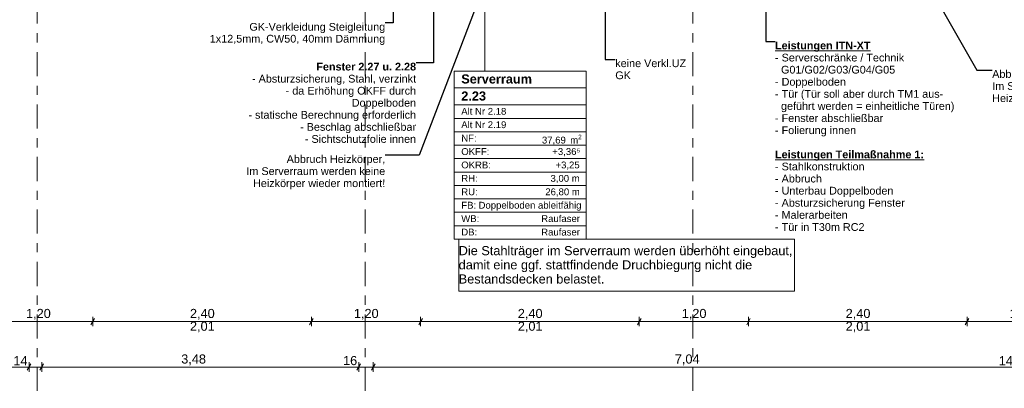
# Model space of a CAD drawing. Header units: metres. Extents: x -4 to 100, y -11 to 17.
# Tile 248 of 256: x 25.54 to 36.35, y -4.79 to -0.75. Entities that reach past the tile are written whole.
import ezdxf

# ---------------------------------------------------------------- set-up
doc = ezdxf.new("R2010")
doc.units = ezdxf.units.M
doc.header["$MEASUREMENT"] = 0
doc.linetypes.add('Strichlinie doppelt', pattern=[0.546806, 0.264583, -0.105833, 0.070556, -0.105833])
for name, color, linetype in [('152 - Bemaßung_ Beschriftung.Ausbau', 7, 'Continuous'), ('451 - Universal.Achsen Raster', 7, 'Continuous'), ('Neubau_152 - Bemaßung_ Beschriftung.Ausbau', 7, 'Continuous'), ('Neubau_401 - Zone.Raum_ Raumbegrenzung_ Whg.', 7, 'Continuous')]:
    doc.layers.add(name, color=color, linetype=linetype)
doc.styles.add('ERSTELLTER_STIL_1', font='txt')
doc.styles.add('ERSTELLTER_STIL_2', font='txt')
doc.dimstyles.new('ERSTELLTER_STIL__5', dxfattribs={"dimtxt": 0.1, "dimasz": 0.0532, "dimexe": 0.18, "dimexo": 0.0625, "dimgap": 0, "dimtad": 1, "dimtih": 1, "dimtoh": 1, "dimzin": 0, "dimdsep": 46, "dimtxsty": 'ERSTELLTER_STIL_2', "dimblk": 'ARROWHEAD_2', "dimblk1": 'ARROWHEAD_2', "dimblk2": 'ARROWHEAD_2', "dimcen": 0.09, "dimse1": 1, "dimse2": 1, "dimclrd": 7, "dimclre": 7, "dimclrt": 7, "dimazin": 0, "dimtfac": 1, "dimtdec": 4, "dimtmove": 0, "dimatfit": 3, "dimfxl": 1, "dimtolj": 1, "dimtzin": 0, "dimarcsym": 0})
doc.dimstyles.new('ERSTELLTER_STIL__8', dxfattribs={"dimtxt": 0.18, "dimasz": 0.03648, "dimexe": 0.18, "dimexo": 0.0625, "dimgap": 0, "dimtad": 0, "dimtih": 1, "dimtoh": 1, "dimdec": 4, "dimzin": 0, "dimdsep": 46, "dimcen": 0.09, "dimadec": 0, "dimazin": 0, "dimtfac": 1, "dimtdec": 4, "dimtmove": 0, "dimatfit": 3, "dimldrblk": 'ARROWHEAD_11', "dimfxl": 1, "dimtolj": 1, "dimtzin": 0, "dimarcsym": 0})

# ---------------------------------------------------------------- blocks, each defined once
blk = doc.blocks.new('ARROWHEAD_11')
at = {"color": 0, "linetype": 'Continuous', "lineweight": 0}
blk.add_line((0, 0), (-1, 0), dxfattribs=at)
at = {"color": 0, "linetype": 'Continuous', "lineweight": 0, "const_width": 0.25, "flags": 128}
blk.add_lwpolyline([(-0.125, 0, 1), (0.125, 0, 1)], format="xyb", close=True, dxfattribs=at)
blk = doc.blocks.new('*D455')
at = {"layer": '152 - Bemaßung_ Beschriftung.Ausbau', "color": 7, "linetype": 'Continuous', "lineweight": 5}
for p, q in [((22.76, -4.025), (22.72, -4.095)), ((22.74, -4.06), (25.14, -4.06)), ((25.16, -4.025), (25.12, -4.095)), ((25.14, -4.112), (25.14, -4.007)), ((25.14, -4.06), (26.34, -4.06))]:
    blk.add_line(p, q, dxfattribs=at)
at = {"layer": '152 - Bemaßung_ Beschriftung.Ausbau', "color": 7, "lineweight": 5, "char_height": 0.1, "attachment_point": 7, "style": 'ERSTELLTER_STIL_2'}
for s, insert in [('\\A1;{\\pql;\\fArial|b0|i0|c0|p38;2,40}', (23.807, -4.04)), ('\\A1;{\\pql;\\fArial|b0|i0|c0|p38;2,01}', (23.807, -4.18))]:
    blk.add_mtext(s, dxfattribs=dict(at, insert=insert))
blk = doc.blocks.new('ARROWHEAD_2')
at = {"color": 0, "linetype": 'Continuous', "lineweight": 0}
for p, q in [((0, 0), (-1, 0)), ((-0.38, -0.66), (0.38, 0.66))]:
    blk.add_line(p, q, dxfattribs=at)
blk = doc.blocks.new('*D456')
at = {"layer": '152 - Bemaßung_ Beschriftung.Ausbau', "color": 7, "linetype": 'Continuous', "lineweight": 5}
for p, q in [((25.16, -4.025), (25.12, -4.095)), ((25.14, -4.06), (26.34, -4.06)), ((26.36, -4.025), (26.32, -4.095)), ((26.34, -4.112), (26.34, -4.007)), ((26.34, -4.06), (28.74, -4.06))]:
    blk.add_line(p, q, dxfattribs=at)
at = {"layer": '152 - Bemaßung_ Beschriftung.Ausbau', "color": 7, "lineweight": 5, "insert": (25.607, -4.04), "char_height": 0.1, "attachment_point": 7, "style": 'ERSTELLTER_STIL_2'}
blk.add_mtext('\\A1;{\\pql;\\fArial|b0|i0|c0|p38;1,20}', dxfattribs=at)
blk = doc.blocks.new('*D457')
at = {"layer": '152 - Bemaßung_ Beschriftung.Ausbau', "color": 7, "linetype": 'Continuous', "lineweight": 5}
for p, q in [((26.36, -4.025), (26.32, -4.095)), ((26.34, -4.06), (28.74, -4.06)), ((28.76, -4.025), (28.72, -4.095)), ((28.74, -4.112), (28.74, -4.007)), ((28.74, -4.06), (29.94, -4.06))]:
    blk.add_line(p, q, dxfattribs=at)
at = {"layer": '152 - Bemaßung_ Beschriftung.Ausbau', "color": 7, "lineweight": 5, "char_height": 0.1, "attachment_point": 7, "style": 'ERSTELLTER_STIL_2'}
for s, insert in [('\\A1;{\\pql;\\fArial|b0|i0|c0|p38;2,40}', (27.407, -4.04)), ('\\A1;{\\pql;\\fArial|b0|i0|c0|p38;2,01}', (27.407, -4.18))]:
    blk.add_mtext(s, dxfattribs=dict(at, insert=insert))
blk = doc.blocks.new('*D458')
at = {"layer": '152 - Bemaßung_ Beschriftung.Ausbau', "color": 7, "linetype": 'Continuous', "lineweight": 5}
for p, q in [((28.76, -4.025), (28.72, -4.095)), ((28.74, -4.06), (29.94, -4.06)), ((29.96, -4.025), (29.92, -4.095)), ((29.94, -4.112), (29.94, -4.007)), ((29.94, -4.06), (32.34, -4.06))]:
    blk.add_line(p, q, dxfattribs=at)
at = {"layer": '152 - Bemaßung_ Beschriftung.Ausbau', "color": 7, "lineweight": 5, "insert": (29.207, -4.04), "char_height": 0.1, "attachment_point": 7, "style": 'ERSTELLTER_STIL_2'}
blk.add_mtext('\\A1;{\\pql;\\fArial|b0|i0|c0|p38;1,20}', dxfattribs=at)
blk = doc.blocks.new('*D459')
at = {"layer": '152 - Bemaßung_ Beschriftung.Ausbau', "color": 7, "linetype": 'Continuous', "lineweight": 5}
for p, q in [((29.96, -4.025), (29.92, -4.095)), ((29.94, -4.06), (32.34, -4.06)), ((32.36, -4.025), (32.32, -4.095)), ((32.34, -4.112), (32.34, -4.007)), ((32.34, -4.06), (33.54, -4.06))]:
    blk.add_line(p, q, dxfattribs=at)
at = {"layer": '152 - Bemaßung_ Beschriftung.Ausbau', "color": 7, "lineweight": 5, "char_height": 0.1, "attachment_point": 7, "style": 'ERSTELLTER_STIL_2'}
for s, insert in [('\\A1;{\\pql;\\fArial|b0|i0|c0|p38;2,40}', (31.007, -4.04)), ('\\A1;{\\pql;\\fArial|b0|i0|c0|p38;2,01}', (31.007, -4.18))]:
    blk.add_mtext(s, dxfattribs=dict(at, insert=insert))
blk = doc.blocks.new('*D460')
at = {"layer": '152 - Bemaßung_ Beschriftung.Ausbau', "color": 7, "linetype": 'Continuous', "lineweight": 5}
for p, q in [((32.36, -4.025), (32.32, -4.095)), ((32.34, -4.06), (33.54, -4.06)), ((33.56, -4.025), (33.52, -4.095)), ((33.54, -4.112), (33.54, -4.007)), ((33.54, -4.06), (35.94, -4.06))]:
    blk.add_line(p, q, dxfattribs=at)
at = {"layer": '152 - Bemaßung_ Beschriftung.Ausbau', "color": 7, "lineweight": 5, "insert": (32.807, -4.04), "char_height": 0.1, "attachment_point": 7, "style": 'ERSTELLTER_STIL_2'}
blk.add_mtext('\\A1;{\\pql;\\fArial|b0|i0|c0|p38;1,20}', dxfattribs=at)
blk = doc.blocks.new('*D461')
at = {"layer": '152 - Bemaßung_ Beschriftung.Ausbau', "color": 7, "linetype": 'Continuous', "lineweight": 5}
for p, q in [((33.56, -4.025), (33.52, -4.095)), ((33.54, -4.06), (35.94, -4.06)), ((35.96, -4.025), (35.92, -4.095)), ((35.94, -4.112), (35.94, -4.007)), ((35.94, -4.06), (37.14, -4.06))]:
    blk.add_line(p, q, dxfattribs=at)
at = {"layer": '152 - Bemaßung_ Beschriftung.Ausbau', "color": 7, "lineweight": 5, "char_height": 0.1, "attachment_point": 7, "style": 'ERSTELLTER_STIL_2'}
for s, insert in [('\\A1;{\\pql;\\fArial|b0|i0|c0|p38;2,40}', (34.607, -4.04)), ('\\A1;{\\pql;\\fArial|b0|i0|c0|p38;2,01}', (34.607, -4.18))]:
    blk.add_mtext(s, dxfattribs=dict(at, insert=insert))
blk = doc.blocks.new('*D462')
at = {"layer": '152 - Bemaßung_ Beschriftung.Ausbau', "color": 7, "linetype": 'Continuous', "lineweight": 5}
for p, q in [((35.96, -4.025), (35.92, -4.095)), ((35.94, -4.06), (37.14, -4.06)), ((37.16, -4.025), (37.12, -4.095)), ((37.14, -4.112), (37.14, -4.007)), ((37.14, -4.06), (39.54, -4.06))]:
    blk.add_line(p, q, dxfattribs=at)
at = {"layer": '152 - Bemaßung_ Beschriftung.Ausbau', "color": 7, "lineweight": 5, "insert": (36.407, -4.04), "char_height": 0.1, "attachment_point": 7, "style": 'ERSTELLTER_STIL_2'}
blk.add_mtext('\\A1;{\\pql;\\fArial|b0|i0|c0|p38;1,20}', dxfattribs=at)
blk = doc.blocks.new('*D491')
at = {"layer": '152 - Bemaßung_ Beschriftung.Ausbau', "color": 7, "linetype": 'Continuous', "lineweight": 5}
for p, q in [((22.22, -4.525), (22.18, -4.595)), ((22.2, -4.612), (22.2, -4.507)), ((25.66, -4.525), (25.62, -4.595)), ((25.64, -4.612), (25.64, -4.507)), ((22.04, -4.56), (22.2, -4.56)), ((22.2, -4.56), (25.64, -4.56)), ((25.64, -4.56), (25.78, -4.56))]:
    blk.add_line(p, q, dxfattribs=at)
at = {"layer": '152 - Bemaßung_ Beschriftung.Ausbau', "color": 7, "lineweight": 5, "char_height": 0.1, "attachment_point": 7, "style": 'ERSTELLTER_STIL_2'}
for s, insert in [('\\A1;{\\pql;\\fArial|b0|i0|c0|p38;3,44}', (23.711, -4.54)), ('\\A1;{\\pql;\\fArial|b0|i0|c0|p38;14}', (25.468, -4.54))]:
    blk.add_mtext(s, dxfattribs=dict(at, insert=insert))
blk = doc.blocks.new('*D492')
at = {"layer": '152 - Bemaßung_ Beschriftung.Ausbau', "color": 7, "linetype": 'Continuous', "lineweight": 5}
for p, q in [((25.66, -4.525), (25.62, -4.595)), ((25.8, -4.525), (25.76, -4.595)), ((25.78, -4.612), (25.78, -4.507)), ((25.64, -4.56), (25.78, -4.56)), ((25.78, -4.56), (29.26, -4.56))]:
    blk.add_line(p, q, dxfattribs=at)
blk = doc.blocks.new('*D493')
at = {"layer": '152 - Bemaßung_ Beschriftung.Ausbau', "color": 7, "linetype": 'Continuous', "lineweight": 5}
for p, q in [((25.8, -4.525), (25.76, -4.595)), ((29.28, -4.525), (29.24, -4.595)), ((29.26, -4.612), (29.26, -4.507)), ((25.78, -4.56), (29.26, -4.56)), ((29.26, -4.56), (29.42, -4.56))]:
    blk.add_line(p, q, dxfattribs=at)
at = {"layer": '152 - Bemaßung_ Beschriftung.Ausbau', "color": 7, "lineweight": 5, "char_height": 0.1, "attachment_point": 7, "style": 'ERSTELLTER_STIL_2'}
for s, insert in [('\\A1;{\\pql;\\fArial|b0|i0|c0|p38;3,48}', (27.311, -4.54)), ('\\A1;{\\pql;\\fArial|b0|i0|c0|p38;16}', (29.088, -4.54))]:
    blk.add_mtext(s, dxfattribs=dict(at, insert=insert))
blk = doc.blocks.new('*D494')
at = {"layer": '152 - Bemaßung_ Beschriftung.Ausbau', "color": 7, "linetype": 'Continuous', "lineweight": 5}
for p, q in [((29.28, -4.525), (29.24, -4.595)), ((29.44, -4.525), (29.4, -4.595)), ((29.42, -4.612), (29.42, -4.507)), ((29.26, -4.56), (29.42, -4.56)), ((29.42, -4.56), (36.46, -4.56))]:
    blk.add_line(p, q, dxfattribs=at)
blk = doc.blocks.new('*D495')
at = {"layer": '152 - Bemaßung_ Beschriftung.Ausbau', "color": 7, "linetype": 'Continuous', "lineweight": 5}
for p, q in [((29.44, -4.525), (29.4, -4.595)), ((36.48, -4.525), (36.44, -4.595)), ((36.46, -4.612), (36.46, -4.507)), ((29.42, -4.56), (36.46, -4.56)), ((36.46, -4.56), (36.6, -4.56))]:
    blk.add_line(p, q, dxfattribs=at)
at = {"layer": '152 - Bemaßung_ Beschriftung.Ausbau', "color": 7, "lineweight": 5, "char_height": 0.1, "attachment_point": 7, "style": 'ERSTELLTER_STIL_2'}
for s, insert in [('\\A1;{\\pql;\\fArial|b0|i0|c0|p38;7,04}', (32.731, -4.54)), ('\\A1;{\\pql;\\fArial|b0|i0|c0|p38;14}', (36.288, -4.54))]:
    blk.add_mtext(s, dxfattribs=dict(at, insert=insert))
blk = doc.blocks.new('*D533')
at = {"layer": '152 - Bemaßung_ Beschriftung.Ausbau', "color": 7, "linetype": 'Continuous', "lineweight": 5}
for p, q in [((22, -5.025), (21.96, -5.095)), ((21.98, -5.06), (22.28, -5.06)), ((22.3, -5.025), (22.26, -5.095)), ((22.28, -5.112), (22.28, -5.007)), ((22.28, -5.06), (25.58, -5.06))]:
    blk.add_line(p, q, dxfattribs=at)
at = {"layer": '152 - Bemaßung_ Beschriftung.Ausbau', "color": 7, "lineweight": 5, "insert": (22.054, -5.04), "char_height": 0.1, "attachment_point": 7, "style": 'ERSTELLTER_STIL_2'}
blk.add_mtext('\\A1;{\\pql;\\fArial|b0|i0|c0|p38;30}', dxfattribs=at)
blk = doc.blocks.new('*D534')
at = {"layer": '152 - Bemaßung_ Beschriftung.Ausbau', "color": 7, "linetype": 'Continuous', "lineweight": 5}
for p, q in [((22.3, -5.025), (22.26, -5.095)), ((22.28, -5.06), (25.58, -5.06)), ((25.6, -5.025), (25.56, -5.095)), ((25.58, -5.112), (25.58, -5.007)), ((25.58, -5.06), (25.88, -5.06))]:
    blk.add_line(p, q, dxfattribs=at)
at = {"layer": '152 - Bemaßung_ Beschriftung.Ausbau', "color": 7, "lineweight": 5, "insert": (23.797, -5.04), "char_height": 0.1, "attachment_point": 7, "style": 'ERSTELLTER_STIL_2'}
blk.add_mtext('\\A1;{\\pql;\\fArial|b0|i0|c0|p38;3,30}', dxfattribs=at)
blk = doc.blocks.new('*D535')
at = {"layer": '152 - Bemaßung_ Beschriftung.Ausbau', "color": 7, "linetype": 'Continuous', "lineweight": 5}
for p, q in [((25.6, -5.025), (25.56, -5.095)), ((25.58, -5.06), (25.88, -5.06)), ((25.9, -5.025), (25.86, -5.095)), ((25.88, -5.112), (25.88, -5.007)), ((25.88, -5.06), (29.18, -5.06))]:
    blk.add_line(p, q, dxfattribs=at)
at = {"layer": '152 - Bemaßung_ Beschriftung.Ausbau', "color": 7, "lineweight": 5, "insert": (25.654, -5.04), "char_height": 0.1, "attachment_point": 7, "style": 'ERSTELLTER_STIL_2'}
blk.add_mtext('\\A1;{\\pql;\\fArial|b0|i0|c0|p38;30}', dxfattribs=at)
blk = doc.blocks.new('*D536')
at = {"layer": '152 - Bemaßung_ Beschriftung.Ausbau', "color": 7, "linetype": 'Continuous', "lineweight": 5}
for p, q in [((25.9, -5.025), (25.86, -5.095)), ((25.88, -5.06), (29.18, -5.06)), ((29.2, -5.025), (29.16, -5.095)), ((29.18, -5.112), (29.18, -5.007)), ((29.18, -5.06), (29.48, -5.06))]:
    blk.add_line(p, q, dxfattribs=at)
at = {"layer": '152 - Bemaßung_ Beschriftung.Ausbau', "color": 7, "lineweight": 5, "insert": (27.397, -5.04), "char_height": 0.1, "attachment_point": 7, "style": 'ERSTELLTER_STIL_2'}
blk.add_mtext('\\A1;{\\pql;\\fArial|b0|i0|c0|p38;3,30}', dxfattribs=at)
blk = doc.blocks.new('*D537')
at = {"layer": '152 - Bemaßung_ Beschriftung.Ausbau', "color": 7, "linetype": 'Continuous', "lineweight": 5}
for p, q in [((29.2, -5.025), (29.16, -5.095)), ((29.18, -5.06), (29.48, -5.06)), ((29.5, -5.025), (29.46, -5.095)), ((29.48, -5.112), (29.48, -5.007)), ((29.48, -5.06), (32.78, -5.06))]:
    blk.add_line(p, q, dxfattribs=at)
at = {"layer": '152 - Bemaßung_ Beschriftung.Ausbau', "color": 7, "lineweight": 5, "insert": (29.254, -5.04), "char_height": 0.1, "attachment_point": 7, "style": 'ERSTELLTER_STIL_2'}
blk.add_mtext('\\A1;{\\pql;\\fArial|b0|i0|c0|p38;30}', dxfattribs=at)
blk = doc.blocks.new('*D538')
at = {"layer": '152 - Bemaßung_ Beschriftung.Ausbau', "color": 7, "linetype": 'Continuous', "lineweight": 5}
for p, q in [((29.5, -5.025), (29.46, -5.095)), ((29.48, -5.06), (32.78, -5.06)), ((32.8, -5.025), (32.76, -5.095)), ((32.78, -5.112), (32.78, -5.007)), ((32.78, -5.06), (33.08, -5.06))]:
    blk.add_line(p, q, dxfattribs=at)
at = {"layer": '152 - Bemaßung_ Beschriftung.Ausbau', "color": 7, "lineweight": 5, "insert": (30.997, -5.04), "char_height": 0.1, "attachment_point": 7, "style": 'ERSTELLTER_STIL_2'}
blk.add_mtext('\\A1;{\\pql;\\fArial|b0|i0|c0|p38;3,30}', dxfattribs=at)
blk = doc.blocks.new('*D539')
at = {"layer": '152 - Bemaßung_ Beschriftung.Ausbau', "color": 7, "linetype": 'Continuous', "lineweight": 5}
for p, q in [((32.8, -5.025), (32.76, -5.095)), ((32.78, -5.06), (33.08, -5.06)), ((33.1, -5.025), (33.06, -5.095)), ((33.08, -5.112), (33.08, -5.007)), ((33.08, -5.06), (36.38, -5.06))]:
    blk.add_line(p, q, dxfattribs=at)
at = {"layer": '152 - Bemaßung_ Beschriftung.Ausbau', "color": 7, "lineweight": 5, "insert": (32.854, -5.04), "char_height": 0.1, "attachment_point": 7, "style": 'ERSTELLTER_STIL_2'}
blk.add_mtext('\\A1;{\\pql;\\fArial|b0|i0|c0|p38;30}', dxfattribs=at)
blk = doc.blocks.new('*D540')
at = {"layer": '152 - Bemaßung_ Beschriftung.Ausbau', "color": 7, "linetype": 'Continuous', "lineweight": 5}
for p, q in [((33.1, -5.025), (33.06, -5.095)), ((33.08, -5.06), (36.38, -5.06)), ((36.4, -5.025), (36.36, -5.095)), ((36.38, -5.112), (36.38, -5.007)), ((36.38, -5.06), (36.68, -5.06))]:
    blk.add_line(p, q, dxfattribs=at)
at = {"layer": '152 - Bemaßung_ Beschriftung.Ausbau', "color": 7, "lineweight": 5, "insert": (34.597, -5.04), "char_height": 0.1, "attachment_point": 7, "style": 'ERSTELLTER_STIL_2'}
blk.add_mtext('\\A1;{\\pql;\\fArial|b0|i0|c0|p38;3,30}', dxfattribs=at)
blk = doc.blocks.new('*D562')
at = {"layer": '152 - Bemaßung_ Beschriftung.Ausbau', "color": 7, "linetype": 'Continuous', "lineweight": 5}
for p, q in [((-0.145, -6.025), (-0.185, -6.095)), ((-0.165, -6.112), (-0.165, -6.007)), ((62.405, -6.095), (62.445, -6.025)), ((62.425, -6.112), (62.425, -6.007)), ((-0.199, -6.06), (-0.165, -6.06)), ((-0.165, -6.06), (62.425, -6.06)), ((62.425, -6.06), (62.459, -6.06))]:
    blk.add_line(p, q, dxfattribs=at)
at = {"layer": '152 - Bemaßung_ Beschriftung.Ausbau', "color": 7, "lineweight": 5, "insert": (30.959, -6.04), "char_height": 0.1, "attachment_point": 7, "style": 'ERSTELLTER_STIL_2'}
blk.add_mtext('\\A1;{\\pql;\\fArial|b0|i0|c0|p38;62,59}', dxfattribs=at)
blk = doc.blocks.new('*D747')
at = {"layer": '152 - Bemaßung_ Beschriftung.Ausbau', "color": 7, "linetype": 'Continuous', "lineweight": 5}
for p, q in [((-0.165, -5.612), (-0.165, -5.507)), ((43.74, -5.612), (43.74, -5.507)), ((-0.199, -5.56), (-0.165, -5.56)), ((-0.145, -5.525), (-0.185, -5.595)), ((-0.165, -5.56), (43.74, -5.56)), ((43.76, -5.525), (43.72, -5.595)), ((43.74, -5.56), (43.89, -5.56))]:
    blk.add_line(p, q, dxfattribs=at)
at = {"layer": '152 - Bemaßung_ Beschriftung.Ausbau', "color": 7, "lineweight": 5, "char_height": 0.1, "attachment_point": 7, "style": 'ERSTELLTER_STIL_2'}
for s, insert in [('\\A1;{\\pql;\\fArial|b0|i0|c0|p38;43,90\\fArial|b0|i0|c0|p38;\\A1{\\H.66x;\\S5^  ;}}', (21.591, -5.559)), ('\\A1;{\\pql;\\fArial|b0|i0|c0|p38;15}', (43.74, -5.55))]:
    blk.add_mtext(s, dxfattribs=dict(at, insert=insert))

msp = doc.modelspace()

# ---------------------------------------------------------------- linework, layer by layer
at = {"layer": '451 - Universal.Achsen Raster', "color": 160, "linetype": 'Strichlinie doppelt', "lineweight": 9, "true_color": 0x3232ff}
for p, q in [((25.73, -10.585), (25.73, 16.355)), ((29.33, -10.585), (29.33, 16.355)), ((32.93, -10.585), (32.93, 16.355))]:
    msp.add_line(p, q, dxfattribs=at)
at = {"layer": 'Neubau_152 - Bemaßung_ Beschriftung.Ausbau', "color": 1, "linetype": 'Continuous', "lineweight": 13, "flags": 128}
msp.add_lwpolyline([(30.358, -3.155), (34.045, -3.155), (34.045, -3.726), (30.358, -3.726)], close=True, dxfattribs=at)
at = {"layer": 'Neubau_401 - Zone.Raum_ Raumbegrenzung_ Whg.', "color": 1, "linetype": 'Continuous', "lineweight": 9}
for p, q in [((30.645, -1.309), (30.645, 1.261)), ((31.759, -1.309), (30.308, -1.309)), ((30.308, -1.309), (30.308, -3.155)), ((30.308, -1.309), (31.759, -1.309)), ((30.308, -1.495), (30.308, -1.309)), ((31.759, -3.155), (31.759, -1.309)), ((31.759, -1.309), (31.759, -1.495)), ((31.759, -1.495), (30.308, -1.495)), ((30.308, -1.495), (31.759, -1.495)), ((30.308, -1.682), (30.308, -1.495)), ((31.759, -1.495), (31.759, -1.682)), ((31.759, -1.682), (30.308, -1.682)), ((30.308, -1.682), (31.759, -1.682)), ((30.308, -1.829), (30.308, -1.682)), ((31.759, -1.682), (31.759, -1.829)), ((31.759, -1.829), (30.308, -1.829)), ((30.308, -1.829), (31.759, -1.829)), ((30.308, -1.976), (30.308, -1.829)), ((31.759, -1.829), (31.759, -1.976)), ((31.759, -1.976), (30.308, -1.976)), ((30.308, -1.976), (31.759, -1.976)), ((30.308, -2.124), (30.308, -1.976)), ((31.759, -1.976), (31.759, -2.124)), ((31.759, -2.124), (30.308, -2.124)), ((30.308, -2.124), (31.759, -2.124)), ((30.308, -2.271), (30.308, -2.124)), ((31.759, -2.124), (31.759, -2.271)), ((31.759, -2.271), (30.308, -2.271)), ((30.308, -2.271), (31.759, -2.271)), ((30.308, -2.418), (30.308, -2.271)), ((31.759, -2.271), (31.759, -2.418)), ((31.759, -2.418), (30.308, -2.418)), ((30.308, -2.418), (31.759, -2.418)), ((30.308, -2.566), (30.308, -2.418)), ((31.759, -2.418), (31.759, -2.566)), ((31.759, -2.566), (30.308, -2.566)), ((30.308, -2.566), (31.759, -2.566)), ((30.308, -2.713), (30.308, -2.566)), ((31.759, -2.566), (31.759, -2.713)), ((31.759, -2.713), (30.308, -2.713)), ((30.308, -2.713), (31.759, -2.713)), ((30.308, -2.86), (30.308, -2.713)), ((31.759, -2.713), (31.759, -2.86)), ((31.759, -2.86), (30.308, -2.86)), ((30.308, -2.86), (31.759, -2.86)), ((30.308, -3.008), (30.308, -2.86)), ((31.759, -2.86), (31.759, -3.008)), ((31.759, -3.008), (30.308, -3.008)), ((30.308, -3.008), (31.759, -3.008)), ((30.308, -3.155), (30.308, -3.008)), ((31.759, -3.008), (31.759, -3.155)), ((30.308, -3.155), (31.759, -3.155)), ((31.759, -3.155), (30.308, -3.155))]:
    msp.add_line(p, q, dxfattribs=at)

# ---------------------------------------------------------------- texts
at = {"layer": '152 - Bemaßung_ Beschriftung.Ausbau', "color": 7, "linetype": 'Continuous', "lineweight": 9, "char_height": 0.085, "style": 'ERSTELLTER_STIL_2'}
for s, insert, attachment_point, line_spacing_factor in [('\\A1;{\\pqr;\\fArial|b0|i0|c0|p38;GK-Verkleidung Steigleitung\\P\\pqr;\\fArial|b0|i0|c0|p38;1x12,5mm, CW50, 40mm Dämmung}', (29.551, -0.781), 3, 0.921299), ('\\A1;{\\pql;\\fArial|b0|i0|c0|p38;Abbruch Heizkörper,\\P\\pql;\\fArial|b0|i0|c0|p38;Im Serverraum werden keine\\P\\pql;\\fArial|b0|i0|c0|p38;Heizkörper \\fArial|b0|i0|c0|p38;wieder \\fArial|b0|i0|c0|p38;montiert!}', (36.216, -1.299), 1, 0.936739), ('\\A1;{\\pqr;\\fArial|b0|i0|c0|p38;Abbruch Heizkörper,\\P\\pqr;\\fArial|b0|i0|c0|p38;Im Serverraum werden keine\\P\\pqr;\\fArial|b0|i0|c0|p38;Heizkörper \\fArial|b0|i0|c0|p38;wieder \\fArial|b0|i0|c0|p38;montiert!}', (29.551, -2.233), 3, 0.936739)]:
    msp.add_mtext(s, dxfattribs=dict(at, insert=insert, attachment_point=attachment_point, line_spacing_factor=line_spacing_factor))
at = {"layer": 'Neubau_152 - Bemaßung_ Beschriftung.Ausbau', "color": 1, "linetype": 'Continuous', "lineweight": 13}
for s, insert, char_height, attachment_point, line_spacing_factor, style in [('\\A1;{\\pql;\\fArial|b1|i0|c0|p38;\\L\\LLeistungen\\fArial|b1|i0|c0|p38; ITN\\fArial|b1|i0|c0|p38;-\\fArial|b1|i0|c0|p38;XT\\P\\pql;\\fArial|b0|i0|c0|p38;\\l\\l- Serverschränke / Technik\\P\\pql;\\fArial|b0|i0|c0|p38;  G01/G02/G03/G04/G05\\P\\pql;\\fArial|b0|i0|c0|p38;- Doppelboden\\P\\pql;\\fArial|b0|i0|c0|p38;- Tür (Tür soll aber durch TM1 aus-\\P\\pql;\\fArial|b0|i0|c0|p38;  \\fArial|b0|i0|c0|p38;geführt werden = einheitliche Türen)\\P\\pql;\\fArial|b0|i0|c0|p38;- \\fArial|b0|i0|c0|p38;Fenster \\fArial|b0|i0|c0|p38;abschließbar\\P\\pql;\\fArial|b0|i0|c0|p38;- Folierung innen\\P\\pql;\\fArial|b0|i0|c0|p38;\\P\\pql;\\fArial|b1|i0|c0|p38;\\L\\LLeistungen\\fArial|b1|i0|c0|p38; Teilmaßnahme 1:\\P\\pql;\\fArial|b0|i0|c0|p38;\\l\\l- Stahlkonstruktion\\P\\pql;\\fArial|b0|i0|c0|p38;- Abbruch\\P\\pql;\\fArial|b0|i0|c0|p38;- Unterbau Doppelboden\\P\\pql;\\fArial|b0|i0|c0|p38;- Absturzsicherung Fenster\\P\\pql;\\fArial|b0|i0|c0|p38;- Malerarbeiten\\P\\pql;\\fArial|b0|i0|c0|p38;- Tür in T30m RC2}', (33.831, -0.986), 0.085, 1, 0.937836, 'ERSTELLTER_STIL_1'), ('\\A1;{\\pql;\\fArial|b0|i0|c0|p38;keine \\fArial|b0|i0|c0|p38;Verkl.U\\fArial|b0|i0|c0|p38;Z\\P\\pql;\\fArial|b0|i0|c0|p38;GK}', (32.077, -1.181), 0.085, 1, 0.933036, 'ERSTELLTER_STIL_2'), ('\\A1;{\\pqr;\\fArial|b1|i0|c0|p38;Fenster 2.27 u. 2.28\\P\\pqr;\\fArial|b0|i0|c0|p38;- Absturzsicherung, Stahl, verzinkt\\P\\pqr;\\fArial|b0|i0|c0|p38;- da Erhöhung OKFF durch \\P\\pqr;\\fArial|b0|i0|c0|p38;  Doppelboden\\P\\pqr;\\fArial|b0|i0|c0|p38;- statische Berechnung erforderlich\\P\\pqr;\\fArial|b0|i0|c0|p38;- Beschlag abschließbar\\P\\pqr;\\fArial|b0|i0|c0|p38;- Sichtschutzfolie innen}', (29.89, -1.218), 0.085, 3, 0.934582, 'ERSTELLTER_STIL_1'), ('\\A1;{\\pql;\\fArial|b0|i0|c0|p38;Die Stahlträger im Serverraum werden überhöht eingebaut,\\P\\pql;\\fArial|b0|i0|c0|p38;damit eine ggf. stattfindende Druchbiegung nicht die\\P\\pql;\\fArial|b0|i0|c0|p38;Bestandsdecken belastet.}', (30.358, -3.644), 0.1, 7, 0.933274, 'ERSTELLTER_STIL_2')]:
    msp.add_mtext(s, dxfattribs=dict(at, insert=insert, char_height=char_height, attachment_point=attachment_point, line_spacing_factor=line_spacing_factor, style=style))
at = {"layer": 'Neubau_401 - Zone.Raum_ Raumbegrenzung_ Whg.', "color": 7, "lineweight": 9, "attachment_point": 1}
for s, insert, char_height, style in [('\\A1;{\\pqj;\\pt0;\\fArial|b1|i0|c0|p38;Serverraum}', (30.386, -1.346), 0.1, 'ERSTELLTER_STIL_1'), ('\\A1;{\\pqj;\\pt0;\\fArial|b1|i0|c0|p38;}', (31.68, -1.323), 0.1, 'ERSTELLTER_STIL_1'), ('\\A1;{\\pqj;\\pt0;\\fArial|b1|i0|c0|p38;}', (31.68, -1.51), 0.1, 'ERSTELLTER_STIL_1'), ('\\A1;{\\pql;\\pt0;\\fArial|b1|i0|c0|p38;2.23}', (30.386, -1.533), 0.1, 'ERSTELLTER_STIL_1'), ('\\A1;{\\pqj;\\pt0;\\fArial|b0|i0|c0|p38;Alt Nr 2.18}', (30.386, -1.714), 0.075, 'ERSTELLTER_STIL_2'), ('\\A1;{\\pqj;\\pt0;\\fArial|b0|i0|c0|p38;}', (31.68, -1.696), 0.075, 'ERSTELLTER_STIL_2'), ('\\A1;{\\pqj;\\pt0;\\fArial|b0|i0|c0|p38;Alt Nr 2.19}', (30.386, -1.861), 0.075, 'ERSTELLTER_STIL_2'), ('\\A1;{\\pqj;\\pt0;\\fArial|b0|i0|c0|p38;}', (31.68, -1.844), 0.075, 'ERSTELLTER_STIL_2'), ('\\A1;{\\pqj;\\pt0;\\fArial|b0|i0|c0|p38;NF: }', (30.386, -2.008), 0.075, 'ERSTELLTER_STIL_2'), ('\\A1;{\\pqj;\\pt0;\\fArial|b0|i0|c0|p38;OKFF: }', (30.386, -2.156), 0.075, 'ERSTELLTER_STIL_2'), ('\\A1;{\\pql;\\pt0,0.05;\\fArial|b0|i0|c0|p38;37,69\\fArial|b0|i0|c0|p38;\\A1{\\H.66x;\\S^  ;}\\fArial|b0|i0|c0|p38; m\\fArial|b0|i0|c0|p38;\\A1{\\H.66x;\\S2^  ;}}', (31.272, -2.008), 0.075, 'ERSTELLTER_STIL_2'), ('\\A1;{\\pqj;\\pt0;\\fArial|b0|i0|c0|p38;+3,36⁵}', (31.386, -2.156), 0.075, 'ERSTELLTER_STIL_2'), ('\\A1;{\\pqj;\\pt0;\\fArial|b0|i0|c0|p38;OKRB: }', (30.386, -2.303), 0.075, 'ERSTELLTER_STIL_2'), ('\\A1;{\\pqj;\\pt0;\\fArial|b0|i0|c0|p38;+3,25}', (31.421, -2.303), 0.075, 'ERSTELLTER_STIL_2'), ('\\A1;{\\pqj;\\pt0;\\fArial|b0|i0|c0|p38;RH: }', (30.386, -2.45), 0.075, 'ERSTELLTER_STIL_2'), ('\\A1;{\\pqj;\\pt0;\\fArial|b0|i0|c0|p38;3,00 m}', (31.366, -2.45), 0.075, 'ERSTELLTER_STIL_2'), ('\\A1;{\\pqj;\\pt0;\\fArial|b0|i0|c0|p38;RU: }', (30.386, -2.598), 0.075, 'ERSTELLTER_STIL_2'), ('\\A1;{\\pqj;\\pt0;\\fArial|b0|i0|c0|p38;26,80 m}', (31.309, -2.598), 0.075, 'ERSTELLTER_STIL_2'), ('\\A1;{\\pqj;\\pt0;\\fArial|b0|i0|c0|p38;FB: }', (30.386, -2.745), 0.075, 'ERSTELLTER_STIL_2'), ('\\A1;{\\pqj;\\pt0;\\fArial|b0|i0|c0|p38;Doppelboden ableitfähig}', (30.576, -2.745), 0.075, 'ERSTELLTER_STIL_2'), ('\\A1;{\\pqj;\\pt0;\\fArial|b0|i0|c0|p38;WB: }', (30.386, -2.892), 0.075, 'ERSTELLTER_STIL_2'), ('\\A1;{\\pqj;\\pt0;\\fArial|b0|i0|c0|p38;Raufaser}', (31.264, -2.892), 0.075, 'ERSTELLTER_STIL_2'), ('\\A1;{\\pqj;\\pt0;\\fArial|b0|i0|c0|p38;DB: }', (30.386, -3.04), 0.075, 'ERSTELLTER_STIL_2'), ('\\A1;{\\pqj;\\pt0;\\fArial|b0|i0|c0|p38;Raufaser}', (31.264, -3.04), 0.075, 'ERSTELLTER_STIL_2')]:
    msp.add_mtext(s, dxfattribs=dict(at, insert=insert, char_height=char_height, style=style))

# ---------------------------------------------------------------- dimensions: what is measured, and where the dimension line sits
at = {"layer": '152 - Bemaßung_ Beschriftung.Ausbau', "color": 7, "linetype": 'Continuous', "lineweight": 5}
for base, p1, p2, picture, middle in [((25.64, -4.56), (22.2, 3.255), (25.64, 3.315), '*D491', (23.841, -4.49)), ((25.78, -4.56), (25.64, 3.315), (25.78, 3.315), '*D492', (25.544, -4.49)), ((29.26, -4.56), (25.78, 3.315), (29.26, 3.11), '*D493', (27.441, -4.49)), ((36.46, -4.56), (29.42, 3.11), (36.46, 3.264), '*D495', (32.861, -4.49)), ((29.42, -4.56), (29.26, 3.11), (29.42, 3.11), '*D494', (29.164, -4.49)), ((22.28, -5.06), (21.98, 0.7), (22.28, 0.7), '*D533', (22.13, -4.99)), ((25.58, -5.06), (22.28, 0.7), (25.58, 0.7), '*D534', (23.927, -4.99)), ((25.88, -5.06), (25.58, 0.7), (25.88, 0.7), '*D535', (25.73, -4.99)), ((29.18, -5.06), (25.88, 0.7), (29.18, 0.7), '*D536', (27.527, -4.99)), ((29.48, -5.06), (29.18, 0.7), (29.48, 0.7), '*D537', (29.33, -4.99)), ((32.78, -5.06), (29.48, 0.7), (32.78, 0.7), '*D538', (31.127, -4.99)), ((33.08, -5.06), (32.78, 0.7), (33.08, 0.7), '*D539', (32.93, -4.99)), ((36.38, -5.06), (33.08, 0.7), (36.38, 0.7), '*D540', (34.727, -4.99)), ((25.14, -4.06), (22.74, 0.125), (25.14, 0.125), '*D455', (23.937, -3.99)), ((26.34, -4.06), (25.14, 0.125), (26.34, 0.125), '*D456', (25.737, -3.99)), ((28.74, -4.06), (26.34, 0.125), (28.74, 0.125), '*D457', (27.537, -3.99)), ((29.94, -4.06), (28.74, 0.125), (29.94, 0.125), '*D458', (29.337, -3.99)), ((32.34, -4.06), (29.94, 0.125), (32.34, 0.125), '*D459', (31.137, -3.99)), ((33.54, -4.06), (32.34, 0.125), (33.54, 0.125), '*D460', (32.937, -3.99)), ((35.94, -4.06), (33.54, 0.125), (35.94, 0.125), '*D461', (34.737, -3.99)), ((37.14, -4.06), (35.94, 0.125), (37.14, 0.125), '*D462', (36.537, -3.99)), ((62.425, -6.06), (-0.165, -0.145), (62.425, -0.145), '*D562', (31.127, -5.99)), ((43.740000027, -5.559999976), (-0.165, -0.145), (43.740000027, -0.145), '*D747', (21.89454528, -5.489999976))]:
    dim = msp.add_linear_dim(base=base, p1=p1, p2=p2, angle=0, dimstyle='ERSTELLTER_STIL__5', dxfattribs=at)
    dim.commit()
    dim.dimension.update_dxf_attribs({"geometry": picture, "text_midpoint": middle, "dimtype": 160})

# ---------------------------------------------------------------- leaders
at = {"layer": '152 - Bemaßung_ Beschriftung.Ausbau', "color": 7, "linetype": 'Continuous', "lineweight": 9, "annotation_type": 0, "has_hookline": 1}
for points, hookline_direction, text_width in [([(30.9, 0.325), (29.925, -2.233), (29.551, -2.233)], 1, 1.507), ([(35.122, 0.325), (36.048, -1.299), (36.216, -1.299)], 0, 1.507), ([(29.638, 0.27), (29.638, -0.781), (29.551, -0.781)], 1, 1.904)]:
    msp.add_leader(points, dimstyle='ERSTELLTER_STIL__8', dxfattribs=dict(at, hookline_direction=hookline_direction, text_width=text_width))
at = {"layer": 'Neubau_152 - Bemaßung_ Beschriftung.Ausbau', "color": 1, "linetype": 'Continuous', "lineweight": 13, "annotation_type": 0, "has_hookline": 1}
for points, hookline_direction, text_width in [([(33.731, 1.02), (33.731, -0.986), (33.831, -0.986)], 0, 1.964), ([(31.966, 0.642), (31.966, -1.181), (32.077, -1.181)], 0, 0.767), ([(30.08, 0.039), (30.08, -1.218), (29.89, -1.218)], 1, 1.828)]:
    msp.add_leader(points, dimstyle='ERSTELLTER_STIL__8', dxfattribs=dict(at, hookline_direction=hookline_direction, text_width=text_width))

doc.saveas('drawing.dxf')
